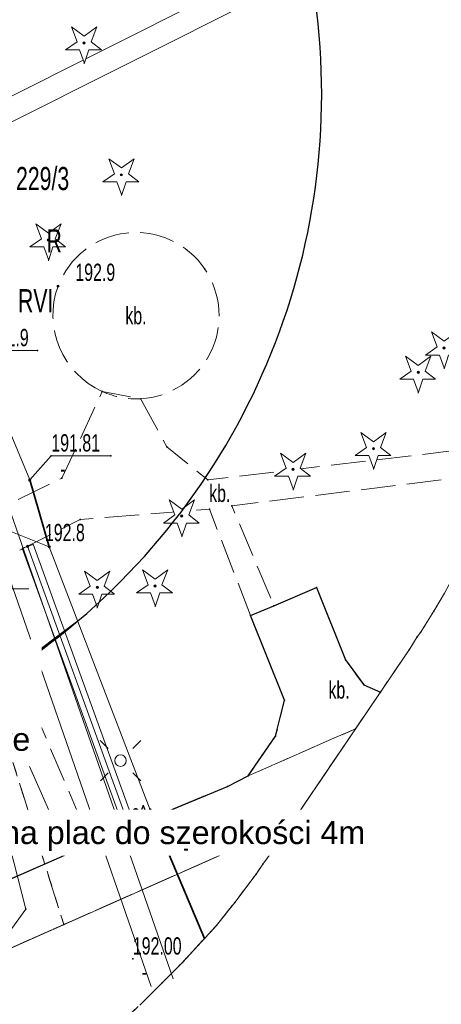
# Model space of a CAD drawing. Header units: millimetres. Extents: x 1588 to 2616, y 347 to 546.
# Tile 8 of 12: x 1743 to 1761, y 425 to 468. Entities that reach past the tile are written whole.
import ezdxf
from ezdxf import colors
from ezdxf.entities.mleader import LeaderData, LeaderLine
from ezdxf.enums import TextEntityAlignment as Align
from ezdxf.math import Vec2, Vec3

# ---------------------------------------------------------------- set-up
doc = ezdxf.new("R2010")
doc.units = ezdxf.units.MM
doc.set_wipeout_variables(frame=1)
for name, pattern in [('L_0_02', [0]), ('L_0_03', [1, 0.5, -0.5]), ('L_0_04', [1.5, 1, -0.5]), ('L_0_06', [2, 1.5, -0.5])]:
    doc.linetypes.add(name, pattern=pattern)
doc.layers.add('_Energa Invest-opisy', color=7, linetype='Continuous', lineweight=50, transparency=0.65)
for name, color, linetype, lineweight in [('EGB_DzialkaEwidencyjna', 7, 'L_0_02', 18), ('EGB_KonturKlasyfikacyjny', 82, 'L_0_06', 18), ('EGB_KonturUzytkuGruntowego', 96, 'L_0_03', 18), ('GES_PrzewodElektroenergetyczny', 1, 'Continuous', 18), ('GES_PrzewodTelekomunikacyjny', 30, 'Continuous', 18), ('GES_Rzedna', 7, 'Continuous', 18), ('GES_UrzadzeniaSiecElektroenergetyczna_P', 7, 'Continuous', 18), ('GES_UrzadzeniaTowarzyszczaceLiniowe', 7, 'Continuous', 18), ('OT_Budowle', 7, 'Continuous', 18), ('OT_Komunikacja', 7, 'Continuous', 18), ('OT_Rzedna', 7, 'Continuous', 18), ('OT_ZagospodarowanieTerenu', 7, 'Continuous', 18), ('OT_ZagospodarowanieTerenu_P', 7, 'Continuous', 18), ('siatka', 7, 'Continuous', 70)]:
    doc.layers.add(name, color=color, linetype=linetype, lineweight=lineweight)
doc.layers.add('EL- pomocnicze', color=6, linetype='Continuous', plot=False)
doc.layers.add('EL-OPIS_PZT', color=7, linetype='Continuous')
doc.styles.add('GW_OPISY', font='romans.shx', dxfattribs={"width": 0.85})
doc.styles.get("Standard").update_dxf_attribs({"font": 'arial.ttf'})
doc.linetypes.add('L_0_29_SHX', pattern='A,0,-0.25,-0.5,-0.5,-0.5,-0.5,-0.5,-0.5,-0.5,-0.5,[2,ODGK.6640.525.2025 MAPA ROBOCZA.shx,S=0.05,R=0,X=0,Y=0],-0.5,[3,ODGK.6640.525.2025 MAPA ROBOCZA.shx,S=0.05,R=0,X=0,Y=0],-0.25', length=5)

# ---------------------------------------------------------------- blocks, each defined once
blk = doc.blocks.new('L_0_02_2')
at = {"color": 0}
blk.add_point((0, 0), dxfattribs=at)
blk = doc.blocks.new('L_0_02_1')
at = {"color": 0}
blk.add_point((0, 0), dxfattribs=at)
blk = doc.blocks.new('L_0_29_1')
at = {"color": 0, "linetype": 'Continuous', "lineweight": 13, "flags": 128}
blk.add_lwpolyline([(0, -0.5), (0, 0.5)], dxfattribs=at)
blk = doc.blocks.new('L_0_29_2')
at = {"color": 0, "linetype": 'Continuous', "lineweight": 13, "flags": 128}
blk.add_lwpolyline([(0, 0.5), (0, -0.5)], dxfattribs=at)
blk = doc.blocks.new('SUPS01_03')
at = {"linetype": 'Continuous', "lineweight": 13}
blk.add_hatch(color=0, dxfattribs=at).paths.add_polyline_path([(0, -0.091, 1), (0, 0.091, 1)])
at = {"color": 0, "linetype": 'Continuous', "lineweight": 13}
blk.add_circle((0, 0), 0.0906, dxfattribs=at)
blk = doc.blocks.new('SUEO')
at = {"color": 0, "linetype": 'Continuous', "lineweight": 18, "flags": 128}
for points in [[(-1.06, 1.06), (-1.76, 1.76)], [(1.76, 1.76), (1.06, 1.06)], [(-1.74, -1.74), (-1.06, -1.06)], [(1.06, -1.06), (1.76, -1.76)]]:
    blk.add_lwpolyline(points, dxfattribs=at)
at = {"color": 0, "linetype": 'Continuous', "lineweight": 18}
blk.add_wipeout([(0, -0.5), (0.25, -0.433), (0.433, -0.25), (0.5, 0), (0.433, 0.25), (0.25, 0.433), (0, 0.5), (-0.25, 0.433), (-0.433, 0.25), (-0.5, 0), (-0.433, -0.25), (-0.25, -0.433)], dxfattribs=at)
blk.add_circle((0, 0), 0.5, dxfattribs=at)
blk = doc.blocks.new('OTRS')
at = {"linetype": 'Continuous', "lineweight": 13}
blk.add_hatch(color=0, dxfattribs=at).paths.add_polyline_path([(0, -0.091, 1), (0, 0.091, 1)])
at = {"color": 0, "linetype": 'Continuous', "lineweight": 13}
blk.add_circle((0, 0), 0.0906, dxfattribs=at)
blk = doc.blocks.new('OTRN')
at = {"linetype": 'Continuous', "lineweight": 13}
blk.add_hatch(color=0, dxfattribs=at).paths.add_polyline_path([(0, -0.091, 1), (0, 0.091, 1)])
at = {"color": 0, "linetype": 'Continuous', "lineweight": 13}
blk.add_circle((0, 0), 0.0906, dxfattribs=at)
blk = doc.blocks.new('OTZG')
at = {"color": 0, "linetype": 'Continuous', "lineweight": 13}
blk.add_wipeout([(0, -1.7), (-0.4, -0.6), (-1.6, -0.6), (-0.6, 0.1), (-1.1, 1.4), (0, 0.6), (1.1, 1.4), (0.6, 0.1), (1.5, -0.6), (0.4, -0.6), (0, -1.8)], dxfattribs=at)
at = {"linetype": 'Continuous', "lineweight": 13}
blk.add_hatch(color=0, dxfattribs=at).paths.add_polyline_path([(0, -0.1, 1), (0, 0.1, 1)])
at = {"color": 0, "linetype": 'Continuous', "lineweight": 13, "flags": 128}
blk.add_lwpolyline([(0, -1.7), (-0.4, -0.6), (-1.6, -0.6), (-0.6, 0.1), (-1.1, 1.4), (0, 0.6), (1.1, 1.4), (0.6, 0.1), (1.5, -0.6), (0.4, -0.6), (0, -1.8)], close=True, dxfattribs=at)
at = {"color": 0, "linetype": 'Continuous', "lineweight": 13}
blk.add_circle((0, 0), 0.1, dxfattribs=at)

msp = doc.modelspace()

# ---------------------------------------------------------------- linework, layer by layer
at = {"linetype": 'Continuous', "lineweight": 18, "flags": 128}
msp.add_lwpolyline([(1761.202, 443.275), (1760.736, 442.501), (1760.16, 441.582), (1760.021, 441.391), (1759.667, 440.825), (1753.767, 432.125), (1753.315, 431.527), (1753.023, 431.086), (1752.099, 429.863), (1751.303, 428.864), (1749.83, 427.256), (1747.981, 425.407)], dxfattribs=at)
for p in [(1750.801, 457.345), (1743.537, 453.811), (1746.351, 452.035), (1748.021, 451.715), (1749.151, 449.635), (1744.139, 449.242), (1746.717, 449.242), (1744.601, 448.275), (1750.931, 448.195), (1751.001, 446.925), (1751.971, 447.075), (1745.391, 446.475), (1755.651, 443.525), (1753.801, 442.735), (1752.781, 442.315), (1760.736, 442.501), (1760.021, 441.391), (1760.16, 441.582), (1759.667, 440.825), (1756.901, 440.385), (1757.701, 439.305), (1758.421, 438.988), (1754.261, 438.635), (1757.344, 437.4), (1753.871, 437.075), (1752.681, 435.355), (1751.781, 434.895), (1754.547, 433.275), (1747.531, 433.135), (1749.487, 432.8), (1752.065, 432.8), (1744.851, 431.975), (1753.767, 432.125), (1753.315, 431.527), (1753.023, 431.086), (1752.099, 429.863), (1743.034, 429.573), (1744.68, 428.9), (1751.303, 428.864), (1750.789, 428.303), (1747.677, 427.411), (1749.83, 427.256), (1748.951, 426.378)]:
    msp.add_point(p)
at = {"layer": 'EGB_DzialkaEwidencyjna', "linetype": 'Continuous', "lineweight": 18}
for p, q in [((1761.202, 443.275), (1760.736, 442.501)), ((1760.736, 442.501), (1760.16, 441.582)), ((1760.021, 441.391), (1759.667, 440.825)), ((1760.16, 441.582), (1760.021, 441.391)), ((1759.667, 440.825), (1754.547, 433.275)), ((1685.42, 402.628), (1754.547, 433.275)), ((1754.547, 433.275), (1685.42, 402.628)), ((1754.547, 433.275), (1753.767, 432.125)), ((1753.767, 432.125), (1753.315, 431.527)), ((1753.315, 431.527), (1753.023, 431.086)), ((1753.023, 431.086), (1752.099, 429.863)), ((1752.099, 429.863), (1751.303, 428.864)), ((1751.303, 428.864), (1749.83, 427.256)), ((1749.83, 427.256), (1747.981, 425.407))]:
    msp.add_line(p, q, dxfattribs=at)
at = {"layer": 'EGB_KonturKlasyfikacyjny', "color": 82, "linetype": 'L_0_06', "lineweight": 18, "flags": 128}
msp.add_lwpolyline([(1693.456, 485.726), (1693.907, 486.324), (1694.2, 486.765), (1695.124, 487.988), (1695.92, 488.987), (1697.393, 490.595), (1699.242, 492.444), (1700.85, 493.917), (1702.58, 495.245), (1704.722, 496.745), (1706.561, 497.917), (1708.496, 498.924), (1710.866, 500.029), (1712.881, 500.863), (1714.961, 501.519), (1717.486, 502.196), (1719.615, 502.668), (1721.778, 502.952), (1724.382, 503.18), (1726.561, 503.275), (1728.74, 503.18), (1731.345, 502.952), (1733.507, 502.668), (1735.637, 502.196), (1738.162, 501.519), (1740.242, 500.863), (1742.257, 500.029), (1744.627, 498.924), (1746.561, 497.917), (1748.401, 496.745), (1750.543, 495.245), (1752.273, 493.917), (1753.881, 492.444), (1755.73, 490.595), (1757.203, 488.987), (1758.531, 487.257), (1760.03, 485.115), (1761.202, 483.275), (1761.489, 482.724), (1766.515, 462.204), (1766.466, 461.097), (1766.238, 458.492), (1765.954, 456.33), (1765.482, 454.2), (1764.805, 451.675), (1764.149, 449.595), (1763.314, 447.58), (1762.209, 445.21), (1761.202, 443.275), (1760.736, 442.501), (1760.16, 441.582), (1760.021, 441.391), (1759.667, 440.825), (1754.547, 433.275), (1744.68, 428.9), (1731.977, 469.446), (1709.961, 455.735), (1693.202, 485.352)], close=True, dxfattribs=at)
at = {"layer": 'EGB_KonturUzytkuGruntowego', "color": 96, "linetype": 'L_0_03', "lineweight": 18, "flags": 128}
for points in [[(1693.456, 485.726), (1693.907, 486.324), (1694.2, 486.765), (1695.124, 487.988), (1695.92, 488.987), (1697.393, 490.595), (1699.242, 492.444), (1700.85, 493.917), (1702.58, 495.245), (1704.722, 496.745), (1706.561, 497.917), (1708.496, 498.924), (1710.866, 500.029), (1712.881, 500.863), (1714.961, 501.519), (1717.486, 502.196), (1719.615, 502.668), (1721.778, 502.952), (1724.382, 503.18), (1726.561, 503.275), (1728.74, 503.18), (1731.345, 502.952), (1733.507, 502.668), (1735.637, 502.196), (1738.162, 501.519), (1740.242, 500.863), (1742.257, 500.029), (1744.627, 498.924), (1746.561, 497.917), (1748.401, 496.745), (1750.543, 495.245), (1752.273, 493.917), (1753.881, 492.444), (1755.73, 490.595), (1757.203, 488.987), (1758.531, 487.257), (1760.03, 485.115), (1761.202, 483.275), (1761.489, 482.724), (1766.515, 462.204), (1766.466, 461.097), (1766.238, 458.492), (1765.954, 456.33), (1765.482, 454.2), (1764.805, 451.675), (1764.149, 449.595), (1763.314, 447.58), (1762.209, 445.21), (1761.202, 443.275), (1760.736, 442.501), (1760.16, 441.582), (1760.021, 441.391), (1759.667, 440.825), (1754.547, 433.275), (1744.68, 428.9), (1731.977, 469.446), (1709.961, 455.735), (1693.202, 485.352)], [(1709.961, 455.735), (1731.977, 469.446), (1744.68, 428.9), (1685.42, 402.628), (1667.087, 428.516), (1666.824, 428.94)], [(1753.767, 432.125), (1753.315, 431.527), (1753.023, 431.086), (1752.099, 429.863), (1751.303, 428.864), (1749.83, 427.256), (1747.981, 425.407), (1746.373, 423.934), (1744.643, 422.606), (1742.501, 421.106), (1742.358, 421.015), (1689.121, 397.401), (1685.42, 402.628), (1744.68, 428.9), (1754.547, 433.275)]]:
    msp.add_lwpolyline(points, close=True, dxfattribs=at)
at = {"layer": 'EL- pomocnicze', "elevation": 10.14}
msp.add_lwpolyline([(1745.288, 442.074), (1706.871, 413.208)], dxfattribs=at)
at = {"layer": 'GES_PrzewodElektroenergetyczny', "lineweight": 18}
for p, q in [((1728.823, 458.043), (1753.137, 470.232)), ((1729.271, 457.149), (1753.585, 469.339)), ((1749.423, 426.542), (1739.826, 454.071)), ((1748.479, 426.213), (1739.036, 453.3))]:
    msp.add_line(p, q, dxfattribs=at)
at = {"layer": 'GES_PrzewodElektroenergetyczny', "color": 1, "linetype": 'Continuous', "lineweight": 18, "flags": 128}
msp.add_lwpolyline([(1750.789, 428.303), (1748.431, 433.885), (1744.051, 445.295), (1743.201, 448.195), (1740.371, 454.985), (1737.671, 460.945), (1729.391, 457.475), (1728.801, 458.795)], dxfattribs=at)
at = {"layer": 'GES_PrzewodTelekomunikacyjny', "color": 30, "linetype": 'Continuous', "lineweight": 18, "flags": 128}
msp.add_lwpolyline([(1732.926, 415.619), (1743.034, 429.573), (1741.8, 434.323)], dxfattribs=at)
at = {"layer": 'GES_Rzedna', "color": 7, "linetype": 'Continuous', "lineweight": 13, "flags": 128}
for points in [[(1743.537, 453.811), (1741.427, 453.811), (1740.371, 454.985)], [(1746.717, 449.242), (1744.139, 449.242), (1743.201, 448.195)], [(1739.511, 446.075), (1742.089, 446.075), (1744.051, 445.295)], [(1752.065, 432.8), (1749.487, 432.8), (1748.431, 433.885)]]:
    msp.add_lwpolyline(points, dxfattribs=at)
at = {"layer": 'GES_Rzedna', "color": 1}
for p in [(1743.201, 448.195), (1744.051, 445.295), (1748.431, 433.885)]:
    msp.add_point(p, dxfattribs=at)
at = {"layer": 'GES_UrzadzeniaSiecElektroenergetyczna_P'}
msp.add_point((1747.141, 436.015), dxfattribs=at)
at = {"layer": 'GES_UrzadzeniaTowarzyszczaceLiniowe', "color": 7, "linetype": 'Continuous', "lineweight": 35, "flags": 128}
for points in [[(1743.201, 448.195), (1744.051, 445.295)], [(1748.431, 433.885), (1750.789, 428.303)]]:
    msp.add_lwpolyline(points, dxfattribs=at)
at = {"layer": 'OT_Budowle', "linetype": 'Continuous', "lineweight": 18}
for p, q in [((1747.296, 433.05), (1742.876, 445.23)), ((1747.766, 433.221), (1743.346, 445.401)), ((1745.755, 432.666), (1747.435, 433.366)), ((1745.947, 432.205), (1747.627, 432.905))]:
    msp.add_line(p, q, dxfattribs=at)
at = {"layer": 'OT_Budowle', "linetype": 'L_0_29_SHX', "lineweight": 18}
for p, q in [((1747.531, 433.135), (1743.111, 445.315)), ((1745.851, 432.435), (1747.531, 433.135))]:
    msp.add_line(p, q, dxfattribs=at)
at = {"layer": 'OT_Komunikacja', "color": 7, "linetype": 'L_0_06', "lineweight": 18, "flags": 128}
for points in [[(1752.781, 442.315), (1751.001, 446.925), (1745.391, 446.475), (1743.111, 445.315), (1740.841, 444.205), (1745.851, 432.435), (1744.851, 431.975), (1738.111, 447.425), (1732.411, 444.785), (1732.321, 444.955), (1727.901, 455.185), (1738.091, 459.175), (1742.421, 447.215), (1744.601, 448.275), (1746.351, 452.035), (1748.021, 451.715), (1749.151, 449.635), (1750.931, 448.195), (1764.207, 449.777), (1764.149, 449.595), (1763.707, 448.529), (1751.971, 447.075), (1753.801, 442.735)], [(1757.344, 437.4), (1752.681, 435.355), (1753.871, 437.075), (1754.261, 438.635), (1752.781, 442.315), (1753.801, 442.735), (1755.651, 443.525), (1756.901, 440.385), (1757.701, 439.305), (1758.421, 438.988)], [(1738.421, 429.155), (1744.851, 431.975), (1745.851, 432.435), (1747.531, 433.135), (1751.781, 434.895), (1752.681, 435.355), (1757.344, 437.4), (1753.767, 432.125), (1753.315, 431.527), (1753.023, 431.086), (1752.099, 429.863), (1751.303, 428.864), (1749.83, 427.256), (1747.981, 425.407), (1746.373, 423.934), (1745.162, 423.005), (1741.781, 421.495)]]:
    msp.add_lwpolyline(points, close=True, dxfattribs=at)
msp.add_lwpolyline([(1746.351, 452.035, -0.392584), (1744.431, 456.605, -0.607576), (1750.801, 457.345, -0.581337), (1748.021, 451.715, -0.118318)], format="xyb", close=True, dxfattribs=at)
at = {"layer": 'OT_Komunikacja', "color": 7, "linetype": 'Continuous', "lineweight": 25, "flags": 128}
for points in [[(1747.531, 433.135), (1751.781, 434.895), (1752.681, 435.355), (1753.871, 437.075), (1754.261, 438.635), (1752.781, 442.315), (1753.801, 442.735), (1755.651, 443.525), (1756.901, 440.385), (1757.701, 439.305), (1758.421, 438.988)], [(1738.421, 429.155), (1744.851, 431.975), (1745.851, 432.435)]]:
    msp.add_lwpolyline(points, dxfattribs=at)
at = {"layer": 'OT_Rzedna'}
for p in [(1744.431, 456.605), (1743.111, 445.315), (1745.851, 432.435)]:
    msp.add_point(p, dxfattribs=at)
at = {"layer": 'OT_ZagospodarowanieTerenu', "color": 7, "linetype": 'L_0_04', "lineweight": 18, "flags": 128}
msp.add_lwpolyline([(1736.541, 429.125), (1736.981, 429.575), (1730.631, 444.275), (1732.411, 444.785), (1738.111, 447.425), (1744.851, 431.975), (1738.421, 429.155), (1731.071, 425.595), (1730.341, 425.855), (1730.601, 426.565)], close=True, dxfattribs=at)
at = {"layer": 'OT_ZagospodarowanieTerenu_P', "color": 96}
for p in [(1745.561, 467.155), (1747.181, 461.435), (1744.011, 458.605), (1760.061, 452.865), (1758.121, 449.555), (1754.631, 448.655), (1749.801, 446.625), (1746.131, 443.535), (1748.641, 443.595)]:
    msp.add_point(p, dxfattribs=at)
at = {"layer": 'siatka', "color": 7, "linetype": 'Continuous', "lineweight": 13, "flags": 128}
msp.add_lwpolyline([(1738.161, 443.475), (1743.161, 443.475)], dxfattribs=at)

# ---------------------------------------------------------------- block references
at = {"layer": 'EGB_DzialkaEwidencyjna', "color": 7, "linetype": 'Continuous'}
for name, p, xscale, yscale, zscale, rotation in [('L_0_02_2', (1760.736, 442.501), 0.4999999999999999, 0.4999999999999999, 0.4999999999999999, 58.95999999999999), ('L_0_02_1', (1760.736, 442.501), 0.5, 0.5, 0.5, 237.93), ('L_0_02_2', (1760.021, 441.391), 0.4999999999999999, 0.4999999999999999, 0.4999999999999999, 53.96000000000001), ('L_0_02_1', (1760.021, 441.391), 0.5, 0.5, 0.5, 237.93), ('L_0_02_2', (1760.16, 441.582), 0.5, 0.5, 0.5, 57.92999999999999), ('L_0_02_1', (1760.16, 441.582), 0.5, 0.5, 0.5, 233.96), ('L_0_02_2', (1759.667, 440.825), 0.5, 0.5, 0.5, 57.92999999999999), ('L_0_02_1', (1759.667, 440.825), 0.5, 0.5, 0.5, 235.86), ('L_0_02_2', (1754.547, 433.275), 0.5, 0.5, 0.5, 203.91), ('L_0_02_1', (1754.547, 433.275), 0.5, 0.5, 0.5, 235.86), ('L_0_02_2', (1754.547, 433.275), 0.5, 0.5, 0.5, 55.86), ('L_0_02_1', (1754.547, 433.275), 0.5, 0.5, 0.5, 203.91), ('L_0_02_2', (1753.767, 432.125), 0.5, 0.5, 0.5, 55.86), ('L_0_02_1', (1753.767, 432.125), 0.5, 0.5, 0.5, 232.93), ('L_0_02_2', (1753.315, 431.527), 0.5, 0.5, 0.5, 52.93), ('L_0_02_1', (1753.315, 431.527), 0.4999999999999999, 0.4999999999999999, 0.4999999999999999, 236.46), ('L_0_02_2', (1753.023, 431.086), 0.5, 0.5, 0.5, 56.46000000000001), ('L_0_02_1', (1753.023, 431.086), 0.5, 0.5, 0.5, 232.93), ('L_0_02_2', (1752.099, 429.863), 0.5, 0.5, 0.5, 52.93), ('L_0_02_1', (1752.099, 429.863), 0.5, 0.5, 0.5, 231.46), ('L_0_02_2', (1751.303, 428.864), 0.5, 0.5, 0.5, 51.46), ('L_0_02_1', (1751.303, 428.864), 0.4999999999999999, 0.4999999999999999, 0.4999999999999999, 227.5), ('L_0_02_2', (1749.83, 427.256), 0.5, 0.5, 0.5, 47.5), ('L_0_02_1', (1749.83, 427.256), 0.5, 0.5, 0.5, 224.9999999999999)]:
    msp.add_blockref(name, p, dxfattribs=dict(at, xscale=xscale, yscale=yscale, zscale=zscale, rotation=rotation))
at = {"layer": 'GES_Rzedna', "color": 1, "linetype": 'Continuous', "xscale": 0.5, "yscale": 0.5, "zscale": 0.5}
for p in [(1743.201, 448.195), (1744.051, 445.295), (1748.431, 433.885)]:
    msp.add_blockref('SUPS01_03', p, dxfattribs=at)
at = {"layer": 'OT_Budowle', "color": 7, "linetype": 'Continuous', "xscale": 0.5, "yscale": 0.5, "zscale": 0.5}
for name, p, rotation in [('L_0_29_2', (1743.111, 445.315), 289.95), ('L_0_29_2', (1747.531, 433.135), 202.62), ('L_0_29_1', (1747.531, 433.135), 109.95), ('L_0_29_1', (1745.851, 432.435), 22.62)]:
    msp.add_blockref(name, p, dxfattribs=dict(at, rotation=rotation))
at = {"layer": 'OT_Rzedna', "linetype": 'Continuous', "xscale": 0.5, "yscale": 0.5, "zscale": 0.5}
for name, p in [('OTRN', (1744.431, 456.605)), ('OTRN', (1743.111, 445.315)), ('OTRS', (1745.851, 432.435))]:
    msp.add_blockref(name, p, dxfattribs=at)

# ---------------------------------------------------------------- texts
at = {"layer": 'EGB_DzialkaEwidencyjna', "color": 7, "lineweight": 20, "width": 0.66}
msp.add_text('229/3', height=1, rotation=-360, dxfattribs=at).set_placement((1743.761, 461.275), align=Align.MIDDLE_CENTER)
at = {"layer": 'EGB_KonturKlasyfikacyjny', "color": 82, "lineweight": 20, "width": 0.66}
msp.add_text('RVI', height=1, rotation=-360, dxfattribs=at).set_placement((1743.461, 455.975), align=Align.MIDDLE_CENTER)
at = {"layer": 'GES_Rzedna', "color": 1, "lineweight": 15, "width": 0.66}
for s, p in [('191.9', (1741.427, 454.374)), ('191.81', (1744.139, 449.804)), ('  -', (1744.139, 448.679)), ('191.93', (1749.487, 433.362)), ('  -', (1749.487, 432.237)), ('192.00', (1747.677, 427.974)), ('  -', (1747.677, 426.849))]:
    msp.add_text(s, height=0.75, dxfattribs=at).set_placement(p, align=Align.MIDDLE_LEFT)
at = {"layer": 'OT_Komunikacja', "color": 7, "lineweight": 15, "width": 0.66}
for p in [(1747.813, 455.324), (1751.449, 447.613), (1756.626, 439.081)]:
    msp.add_text('kb.', height=0.75, dxfattribs=at).set_placement(p, align=Align.MIDDLE_CENTER)
at = {"layer": 'OT_Rzedna', "color": 7, "lineweight": 15, "width": 0.66}
for s, p in [('192.9', (1745.181, 456.605)), ('192.8', (1743.861, 445.315))]:
    msp.add_text(s, height=0.75, dxfattribs=at).set_placement(p, align=Align.BOTTOM_LEFT)
msp.add_text('192.81', height=0.75, rotation=22.1, dxfattribs=at).set_placement((1746.695, 432.454), align=Align.BOTTOM_LEFT)

# ---------------------------------------------------------------- next in the draw order: block references
at = {"layer": 'GES_UrzadzeniaSiecElektroenergetyczna_P', "linetype": 'Continuous', "xscale": 0.5, "yscale": 0.5, "zscale": 0.5}
msp.add_blockref('SUEO', (1747.141, 436.015), dxfattribs=at)
at = {"layer": 'OT_ZagospodarowanieTerenu_P', "color": 96, "linetype": 'Continuous', "xscale": 0.5, "yscale": 0.5, "zscale": 0.5}
for p in [(1745.561, 467.155), (1747.181, 461.435), (1744.011, 458.605), (1761.181, 453.915), (1758.121, 449.555), (1754.631, 448.655), (1749.801, 446.625), (1746.131, 443.535), (1748.641, 443.595)]:
    msp.add_blockref('OTZG', p, dxfattribs=at)

# ---------------------------------------------------------------- next in the draw order: linework, layer by layer
at = {"layer": 'EL- pomocnicze'}
msp.add_arc((1725.873, 464.945, 10.18), 30, 303.5141, 127.5126, dxfattribs=at)

# ---------------------------------------------------------------- next in the draw order: block references
at = {"layer": 'OT_ZagospodarowanieTerenu_P', "color": 96, "linetype": 'Continuous', "xscale": 0.5, "yscale": 0.5, "zscale": 0.5}
msp.add_blockref('OTZG', (1760.061, 452.865), dxfattribs=at)

# ---------------------------------------------------------------- next in the draw order: texts
at = {"layer": 'EGB_KonturUzytkuGruntowego', "color": 96, "lineweight": 20, "width": 0.66}
msp.add_text('R', height=1, rotation=-360, dxfattribs=at).set_placement((1744.261, 458.575), align=Align.MIDDLE_CENTER)

# ---------------------------------------------------------------- next in the draw order: leaders
at = {"layer": 'EL-OPIS_PZT'}
ml = msp.add_multileader_mtext('Standard', dxfattribs=at)
ml.set_content('proj. linie kablową wprowadzić na słup SN \\Pw rurze osłonowej odpornej na UV', color=256, style='GW_OPISY')
ml.set_leader_properties(color=256, linetype='ByLayer', lineweight=-1)
ml.build(insert=Vec2(0, 0))
ml.multileader.update_dxf_attribs({"text_left_attachment_type": 6, "text_right_attachment_type": 6, "dogleg_length": 0, "arrow_head_size": 0.8})
ctx = ml.context
ctx.base_point, ctx.char_height, ctx.arrow_head_size, ctx.landing_gap_size, ctx.plane_origin = Vec3(1762.63, 501.729), 1, 0.8, 0, Vec3(1749.86, 485.725)
ctx.left_attachment, ctx.right_attachment = 6, 6
notes = []
notes.append((ctx, [(0, (1, 1, 0), (1762.63, 501.729), (1, 0), 0, [(0, [(1725.989, 464.091)], 0, [])])]))
ctx.mtext.insert, ctx.mtext.flow_direction = Vec3(1762.63, 503.062), 5
for ctx, leaders in notes:
    for number, flags, end, landing, length, lines in leaders:
        leader = LeaderData()
        leader.index, (leader.has_last_leader_line, leader.has_dogleg_vector, leader.attachment_direction) = number, flags
        leader.last_leader_point, leader.dogleg_vector, leader.dogleg_length = Vec3(end), Vec3(landing), length
        for number, points, colour, breaks in lines:
            line = LeaderLine()
            line.index, line.vertices, line.color, line.breaks = number, Vec3.list(points), colors.encode_raw_color(colour), breaks
            leader.lines.append(line)
        ctx.leaders.append(leader)

# ---------------------------------------------------------------- next in the draw order: leaders
at = {"layer": '_Energa Invest-opisy', "linetype": 'Continuous', "lineweight": 0}
ml = msp.add_multileader_mtext('Standard', dxfattribs=at)
ml.set_content('{\\C256;\\c0;planowany układ miejsc EV, \\Pzwrócić szczególną uwagę na odwodnienie\\P- w tej lokalizacji przewidzieć 3 słupy oświetleniowe}', color=256)
ml.set_leader_properties()
ml.build(insert=Vec2(0, 0))
ml.multileader.update_dxf_attribs({"has_text_frame": 1, "text_right_attachment_type": 6, "dogleg_length": 6.199, "arrow_head_size": 0.5, "scale": 0.5})
ctx = ml.context
ctx.base_point, ctx.scale, ctx.char_height, ctx.arrow_head_size, ctx.landing_gap_size, ctx.plane_origin, ctx.plane_x_axis, ctx.plane_y_axis = Vec3(1711.461, 440.126), 0.5, 1, 0.5, 0.09, Vec3(1701.144, 350.786), Vec3(1, 0.000049), Vec3(-0.000049, 1)
ctx.right_attachment = 6
notes = []
notes.append((ctx, [(0, (1, 1, 0), (1708.361, 440.125), (1, 0.000049), 3.099, [(2, [(1703.692, 431.052)], 0, [])])]))
ctx.mtext.insert, ctx.mtext.text_direction, ctx.mtext.rotation, ctx.mtext.defined_height, ctx.mtext.flow_direction = Vec3(1711.551, 440.773), Vec3(1, 0.000049), 0.000049, 5.255, 5
ctx.mtext.has_bg_fill, ctx.mtext.bg_color, ctx.mtext.bg_scale_factor, ctx.mtext.bg_transparency, ctx.mtext.use_window_bg_color = 1, -1023410167, 1.5, 0, 1
for ctx, leaders in notes:
    for number, flags, end, landing, length, lines in leaders:
        leader = LeaderData()
        leader.index, (leader.has_last_leader_line, leader.has_dogleg_vector, leader.attachment_direction) = number, flags
        leader.last_leader_point, leader.dogleg_vector, leader.dogleg_length = Vec3(end), Vec3(landing), length
        for number, points, colour, breaks in lines:
            line = LeaderLine()
            line.index, line.vertices, line.color, line.breaks = number, Vec3.list(points), colors.encode_raw_color(colour), breaks
            leader.lines.append(line)
        ctx.leaders.append(leader)

# ---------------------------------------------------------------- next in the draw order: leaders
at = {"linetype": 'Continuous', "lineweight": 0}
ml = msp.add_multileader_mtext('Standard', dxfattribs=at)
ml.set_content('{\\C256;\\c0;poszerzyć istniejące wjazdy na plac do szerokości 4m}', color=256)
ml.set_leader_properties()
ml.build(insert=Vec2(0, 0))
ml.multileader.update_dxf_attribs({"has_text_frame": 1, "text_right_attachment_type": 6, "dogleg_length": 6.199, "arrow_head_size": 0.5, "scale": 0.5})
ctx = ml.context
ctx.base_point, ctx.scale, ctx.char_height, ctx.arrow_head_size, ctx.landing_gap_size, ctx.plane_origin, ctx.plane_x_axis, ctx.plane_y_axis = Vec3(1724.365, 432.726), 0.5, 1, 0.5, 0.09, Vec3(1705.734, 346.145), Vec3(1, 0.000049), Vec3(-0.000049, 1)
ctx.right_attachment = 6
notes = []
notes.append((ctx, [(0, (1, 1, 0), (1721.265, 432.726), (1, 0.000049), 3.099, [(0, [(1712.946, 420.272), (1726.65, 425.244)], 0, [])])]))
ctx.mtext.insert, ctx.mtext.text_direction, ctx.mtext.rotation, ctx.mtext.defined_height, ctx.mtext.flow_direction = Vec3(1724.455, 433.393), Vec3(1, 0.000049), 0.000049, 5.255, 5
ctx.mtext.has_bg_fill, ctx.mtext.bg_color, ctx.mtext.bg_scale_factor, ctx.mtext.bg_transparency, ctx.mtext.use_window_bg_color = 1, -1023410167, 1.5, 0, 1
for ctx, leaders in notes:
    for number, flags, end, landing, length, lines in leaders:
        leader = LeaderData()
        leader.index, (leader.has_last_leader_line, leader.has_dogleg_vector, leader.attachment_direction) = number, flags
        leader.last_leader_point, leader.dogleg_vector, leader.dogleg_length = Vec3(end), Vec3(landing), length
        for number, points, colour, breaks in lines:
            line = LeaderLine()
            line.index, line.vertices, line.color, line.breaks = number, Vec3.list(points), colors.encode_raw_color(colour), breaks
            leader.lines.append(line)
        ctx.leaders.append(leader)

doc.saveas('drawing.dxf')
